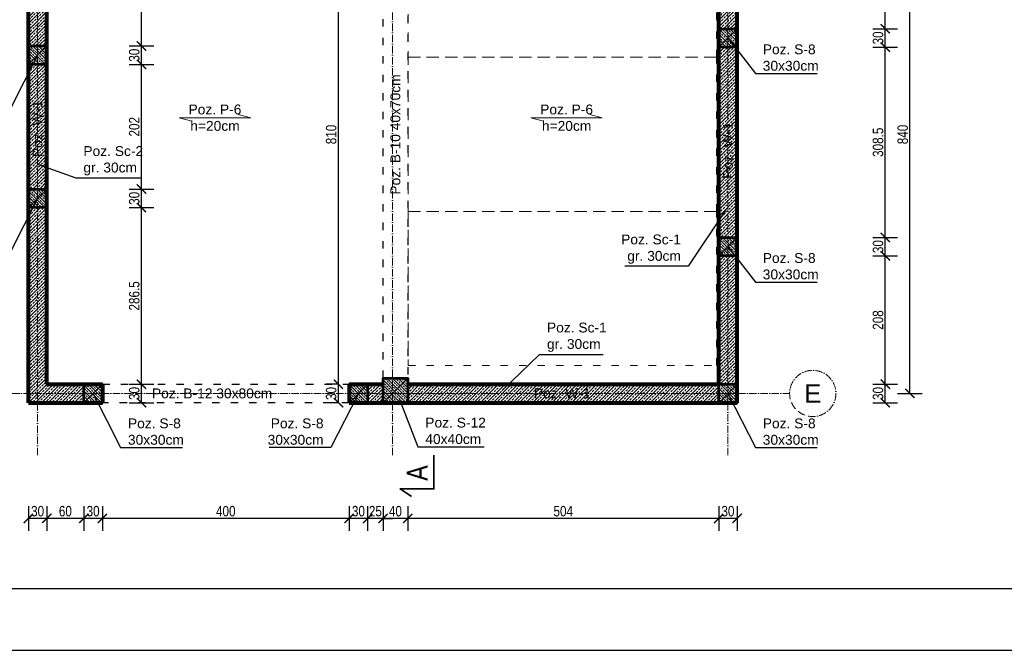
# Model space of a CAD drawing. Header units: inches. Extents: x 201967 to 338763, y -32705 to 30884.
# Tile 169 of 236: x 320942 to 322539, y 7989 to 9012. Entities that reach past the tile are written whole.
import ezdxf
from ezdxf.enums import TextEntityAlignment as Align

# ---------------------------------------------------------------- set-up
doc = ezdxf.new("R2010")
doc.units = ezdxf.units.IN
doc.header["$MEASUREMENT"] = 0
doc.linetypes.add('ACAD_ISO03W100', pattern=[30, 12, -18])
doc.linetypes.add('ACAD_ISO10W100', pattern=[18, 12, -3, 0, -3])
for name, color, linetype, lineweight in [('01 a KONSTRUKCJA żelbet', 94, 'Continuous', 80), ('01 a1 KONSTRUKCJA żelebet', 200, 'Continuous', 53), ('01 b KONSTRUKCJA belki', 92, 'ACAD_ISO03W100', 30), ('01h1 KONSTRUKCJA pozycje stropy', 253, 'Continuous', 13), ('01h2 KONSTRUKCJA pozycje belki', 254, 'Continuous', 13), ('01h3 KONSTRUKCJA pozycje słupy', 252, 'Continuous', 13), ('11 OSIE ściany', 2, 'ACAD_ISO10W100', 5), ('20 KRESKOWANIE ścian', 63, 'Continuous', 5), ('30 WIDOK 1 005', 5, 'Continuous', 5), ('90 WYMIAR', 155, 'Continuous', 9), ('91 PRZEKROJE', 7, 'Continuous', 35)]:
    doc.layers.add(name, color=color, linetype=linetype, lineweight=lineweight)
doc.styles.add('100 arial', font='arial.ttf', dxfattribs={"width": 0.8, "height": 17})
doc.styles.add('arialcce', font='arial.ttf')
doc.styles.add('OPIS', font='arial.ttf')
doc.styles.add('RomanS', font='romans.shx')
doc.dimstyles.new('100', dxfattribs={"dimscale": 10, "dimtxt": 17, "dimasz": 1.5, "dimexe": 2, "dimexo": 2, "dimgap": 0.3, "dimtad": 1, "dimdec": 1, "dimrnd": 0.5, "dimdsep": 46, "dimtxsty": '100 arial', "dimblk": 'ARCHTICK', "dimcen": 10, "dimclrd": 256, "dimclre": 256, "dimclrt": 256, "dimadec": 0, "dimazin": 0, "dimtfac": 1, "dimtdec": 1, "dimtix": 1, "dimtmove": 1, "dimatfit": 3, "dimfxl": 2, "dimfxlon": 1, "dimtolj": 1, "dimarcsym": 0})
doc.dimstyles.new('DIM100txt12', dxfattribs={"dimtxt": 12, "dimasz": 1.05, "dimexe": 0, "dimexo": 8, "dimgap": 4, "dimtad": 1, "dimdec": 7, "dimrnd": 0.5, "dimdsep": 46, "dimtxsty": 'RomanS', "dimblk1": 'DIM', "dimblk2": 'DIM', "dimsah": 1, "dimcen": 0.09, "dimse1": 1, "dimse2": 1, "dimclrt": 256, "dimadec": 1, "dimazin": 0, "dimtfac": 1, "dimtdec": 7, "dimtix": 1, "dimtofl": 0, "dimtmove": 2, "dimatfit": 3, "dimfxl": 1, "dimtolj": 1, "dimtzin": 0, "dimarcsym": 0})
pattern_1 = [(45, (0, -25), (-4.490128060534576, 4.490128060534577), []), (45, (4.490130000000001, -25), (-4.490128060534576, 4.490128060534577), [3.175, -1.5875])]
pattern_2 = [(45, (0, -5154.889396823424), (-5.303300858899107, 5.303300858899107), []), (45, (5.30330085, -5154.889396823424), (-5.303300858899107, 5.303300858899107), [3.75, -1.875])]

# ---------------------------------------------------------------- blocks, each defined once
blk = doc.blocks.new('1 osie 2 część BPPZ')
at = {"layer": '11 OSIE ściany'}
for p, q in [((0, -2740), (0, 100)), ((575, -2740), (575, 100)), ((1119, -2740), (1119, 100)), ((-95.33901275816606, -2640), (1219, -2640))]:
    blk.add_line(p, q, dxfattribs=at)
blk.add_circle((1256.5, -2640), 37.5, dxfattribs=at)
at = {"layer": '11 OSIE ściany', "style": 'arialcce'}
blk.add_text('E', height=30, dxfattribs=at).set_placement((1256.5, -2640), align=Align.MIDDLE_CENTER)
blk = doc.blocks.new('*U1171')
at = {"lineweight": 5, "ltscale": 0.25}
h = blk.add_hatch(dxfattribs=at)
h.set_pattern_fill('ANSI33', color=5, style=0)
h.set_pattern_definition(pattern_1)
h.paths.add_polyline_path([(0, 0), (-2.131628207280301e-15, -40), (40, -40), (40, 0)])
blk.add_lwpolyline([(0, 0), (-2.131628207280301e-15, -40), (40, -40), (40, 0)], close=True)
at = {"layer": 'Defpoints'}
blk.add_line((0, 0), (40, -40), dxfattribs=at)
blk = doc.blocks.new('*U1121')
at = {"lineweight": 5, "ltscale": 0.25}
h = blk.add_hatch(dxfattribs=at)
h.set_pattern_fill('ANSI33', color=5, style=0)
h.set_pattern_definition(pattern_1)
h.paths.add_polyline_path([(0, 0), (-7.105427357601e-16, -30), (30, -30), (30, 0)])
blk.add_lwpolyline([(0, 0), (-7.105427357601e-16, -30), (30, -30), (30, 0)], close=True)
at = {"layer": 'Defpoints'}
blk.add_line((0, 0), (30, -30), dxfattribs=at)
blk = doc.blocks.new('1 rzut piwnic rozbudowa część 2')
at = {"layer": '01 a KONSTRUKCJA żelbet'}
for p, q in [((-15, -2655), (-15, -737.4999999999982)), ((1134, -2655), (1134, -1514.532849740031)), ((1104, -2625), (1104, -1517.437798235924)), ((15, -2625), (15, -1815.003734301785)), ((15, -2625), (104.9999999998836, -2625)), ((104.9999999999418, -2625), (105, -2654.999999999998)), ((504.9999999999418, -2625), (560, -2625)), ((504.9999999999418, -2625), (504.9999999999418, -2654.999999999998)), ((600, -2625), (1104, -2625)), ((-15, -2655), (104.9999999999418, -2655)), ((504.9999999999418, -2655), (1134, -2655))]:
    blk.add_line(p, q, dxfattribs=at)
at = {"layer": '01 b KONSTRUKCJA belki'}
for points in [[(600, -2615), (560, -2615), (560, -1217.5), (600, -1217.5)], [(504.9999999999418, -2625), (504.9999999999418, -2654.999999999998), (105, -2654.999999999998), (105, -2625)]]:
    blk.add_lwpolyline(points, close=True, dxfattribs=at)
at = {"layer": '01 a1 KONSTRUKCJA żelebet', "xscale": -1, "rotation": 180}
for name, p in [('*U1121', (1104.000000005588, -2078.433097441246)), ('*U1121', (-15, -2106.39903238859)), ('*U1121', (-15.00000018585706, -2338.552187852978)), ('*U1121', (1104.000000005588, -2416.830752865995)), ('*U1171', (560, -2655)), ('*U1121', (74.99999999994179, -2654.999999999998)), ('*U1121', (504.9999999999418, -2654.999999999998)), ('*U1121', (1104, -2655))]:
    blk.add_blockref(name, p, dxfattribs=at)
blk = doc.blocks.new('_ARCHTICK')
at = {"color": 0, "linetype": 'ByBlock', "const_width": 0.15}
blk.add_lwpolyline([(-0.5, -0.5), (0.5, 0.5)], dxfattribs=at)
blk = doc.blocks.new('*D1157')
at = {"layer": '90 WYMIAR', "lineweight": -2, "transparency": 16777216}
for p, q in [((322365.5205435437, 9245.758676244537), (322405.5205435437, 9245.758676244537)), ((322385.5205435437, 8405.758676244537), (322385.5205435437, 9245.758676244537)), ((322365.5205435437, 8405.758676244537), (322405.5205435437, 8405.758676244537))]:
    blk.add_line(p, q, dxfattribs=at)
at = {"layer": 'Defpoints', "color": 0, "transparency": 16777216}
for p in [(322190.5205435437, 9245.758676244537), (322385.5205435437, 9245.758676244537), (322190.5205435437, 8405.758676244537)]:
    blk.add_point(p, dxfattribs=at)
at = {"layer": '90 WYMIAR', "lineweight": -2, "transparency": 16777216, "xscale": 15, "yscale": 15, "zscale": 15}
for p, rotation in [((322385.5205435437, 9245.758676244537), 90), ((322385.5205435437, 8405.758676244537), 270)]:
    blk.add_blockref('_ARCHTICK', p, dxfattribs=dict(at, rotation=rotation))
at = {"layer": '90 WYMIAR', "transparency": 16777216, "insert": (322373.8408027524, 8825.758676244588), "char_height": 17, "attachment_point": 5, "rotation": 90, "style": '100 arial'}
blk.add_mtext('\\A1;840', dxfattribs=at)
blk = doc.blocks.new('*U1185')
at = {"layer": '91 PRZEKROJE'}
blk.add_lwpolyline([(-8832.033507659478, 15694.43516919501), (-8887.033507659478, 15694.43516919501), (-8887.033507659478, 15749.43516919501), (-8899.335664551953, 15730.5942723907)], dxfattribs=at)
at = {"layer": '91 PRZEKROJE', "color": 2, "insert": (-8873.886768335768, 15738.39539254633), "char_height": 34, "attachment_point": 1, "style": '100 arial'}
blk.add_mtext_dynamic_manual_height_columns('A', width=64.0781552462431, gutter_width=85, heights=[0], dxfattribs=at)
blk = doc.blocks.new('1 przekroje jagielońska')
at = {"layer": '91 PRZEKROJE', "rotation": 90}
blk.add_blockref('*U1185', (15217.87724289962, 6092.169170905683), dxfattribs=at)
blk = doc.blocks.new('DIM')
for p, q in [((7.275957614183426e-12, -13.00000000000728), (7.275957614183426e-12, 12.99999999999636)), ((8.000000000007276, -7.275957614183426e-12), (-7.999999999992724, -7.275957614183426e-12))]:
    blk.add_line(p, q)
at = {"const_width": 1.714285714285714}
blk.add_lwpolyline([(5.714285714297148, 5.714285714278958), (-5.71428571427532, -5.71428571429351)], dxfattribs=at)
blk = doc.blocks.new('*D1199')
at = {"layer": '90 WYMIAR', "lineweight": -2, "transparency": 16777216}
for p, q in [((322325.5205435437, 8420.758676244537), (322365.5205435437, 8420.758676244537)), ((322345.5205435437, 8390.758676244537), (322345.5205435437, 8420.758676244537)), ((322325.5205435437, 8390.758676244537), (322365.5205435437, 8390.758676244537))]:
    blk.add_line(p, q, dxfattribs=at)
at = {"layer": 'Defpoints', "color": 0, "transparency": 16777216}
for p in [(322105.5205435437, 8420.758676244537), (322345.5205435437, 8420.758676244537), (322105.5205435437, 8390.758676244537)]:
    blk.add_point(p, dxfattribs=at)
at = {"layer": '90 WYMIAR', "lineweight": -2, "transparency": 16777216, "xscale": 15, "yscale": 15, "zscale": 15}
for p, rotation in [((322345.5205435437, 8420.758676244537), 90), ((322345.5205435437, 8390.758676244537), 270)]:
    blk.add_blockref('_ARCHTICK', p, dxfattribs=dict(at, rotation=rotation))
at = {"layer": '90 WYMIAR', "transparency": 16777216, "insert": (322333.8350046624, 8405.758676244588), "char_height": 17, "attachment_point": 5, "rotation": 90, "style": '100 arial'}
blk.add_mtext('\\A1;30', dxfattribs=at)
blk = doc.blocks.new('*D1200')
at = {"layer": '90 WYMIAR', "lineweight": -2, "transparency": 16777216}
for p, q in [((322325.5205435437, 8628.927923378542), (322365.5205435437, 8628.927923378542)), ((322345.5205435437, 8420.758676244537), (322345.5205435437, 8628.927923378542)), ((322325.5205435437, 8420.758676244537), (322365.5205435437, 8420.758676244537))]:
    blk.add_line(p, q, dxfattribs=at)
at = {"layer": 'Defpoints', "color": 0, "transparency": 16777216}
for p in [(322090.5205435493, 8628.927923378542), (322345.5205435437, 8628.927923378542), (322105.5205435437, 8420.758676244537)]:
    blk.add_point(p, dxfattribs=at)
at = {"layer": '90 WYMIAR', "lineweight": -2, "transparency": 16777216, "xscale": 15, "yscale": 15, "zscale": 15}
for p, rotation in [((322345.5205435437, 8628.927923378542), 90), ((322345.5205435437, 8420.758676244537), 270)]:
    blk.add_blockref('_ARCHTICK', p, dxfattribs=dict(at, rotation=rotation))
at = {"layer": '90 WYMIAR', "transparency": 16777216, "insert": (322333.8408027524, 8524.843299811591), "char_height": 17, "attachment_point": 5, "rotation": 90, "style": '100 arial'}
blk.add_mtext('\\A1;208', dxfattribs=at)
blk = doc.blocks.new('*D1201')
at = {"layer": '90 WYMIAR', "lineweight": -2, "transparency": 16777216}
for p, q in [((322325.5205435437, 8658.927923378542), (322365.5205435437, 8658.927923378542)), ((322345.5205435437, 8628.927923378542), (322345.5205435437, 8658.927923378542)), ((322325.5205435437, 8628.927923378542), (322365.5205435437, 8628.927923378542))]:
    blk.add_line(p, q, dxfattribs=at)
at = {"layer": 'Defpoints', "color": 0, "transparency": 16777216}
for p in [(322090.5205435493, 8658.927923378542), (322345.5205435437, 8658.927923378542), (322090.5205435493, 8628.927923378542)]:
    blk.add_point(p, dxfattribs=at)
at = {"layer": '90 WYMIAR', "lineweight": -2, "transparency": 16777216, "xscale": 15, "yscale": 15, "zscale": 15}
for p, rotation in [((322345.5205435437, 8658.927923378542), 90), ((322345.5205435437, 8628.927923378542), 270)]:
    blk.add_blockref('_ARCHTICK', p, dxfattribs=dict(at, rotation=rotation))
at = {"layer": '90 WYMIAR', "transparency": 16777216, "insert": (322333.8350046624, 8643.927923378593), "char_height": 17, "attachment_point": 5, "rotation": 90, "style": '100 arial'}
blk.add_mtext('\\A1;30', dxfattribs=at)
blk = doc.blocks.new('*D1202')
at = {"layer": '90 WYMIAR', "lineweight": -2, "transparency": 16777216}
for p, q in [((322325.5205435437, 8967.325578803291), (322365.5205435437, 8967.325578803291)), ((322345.5205435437, 8658.927923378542), (322345.5205435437, 8967.325578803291)), ((322325.5205435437, 8658.927923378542), (322365.5205435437, 8658.927923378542))]:
    blk.add_line(p, q, dxfattribs=at)
at = {"layer": 'Defpoints', "color": 0, "transparency": 16777216}
for p in [(322088.6749114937, 8967.325578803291), (322345.5205435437, 8967.325578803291), (322090.5205435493, 8658.927923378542)]:
    blk.add_point(p, dxfattribs=at)
at = {"layer": '90 WYMIAR', "lineweight": -2, "transparency": 16777216, "xscale": 15, "yscale": 15, "zscale": 15}
for p, rotation in [((322345.5205435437, 8967.325578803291), 90), ((322345.5205435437, 8658.927923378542), 270)]:
    blk.add_blockref('_ARCHTICK', p, dxfattribs=dict(at, rotation=rotation))
at = {"layer": '90 WYMIAR', "transparency": 16777216, "insert": (322333.8350046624, 8813.126751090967), "char_height": 17, "attachment_point": 5, "rotation": 90, "style": '100 arial'}
blk.add_mtext('\\A1;308.5', dxfattribs=at)
blk = doc.blocks.new('*D1203')
at = {"layer": '90 WYMIAR', "lineweight": -2, "transparency": 16777216}
for p, q in [((322325.5205435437, 8997.325578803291), (322365.5205435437, 8997.325578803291)), ((322345.5205435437, 8967.325578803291), (322345.5205435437, 8997.325578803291)), ((322325.5205435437, 8967.325578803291), (322365.5205435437, 8967.325578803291))]:
    blk.add_line(p, q, dxfattribs=at)
at = {"layer": 'Defpoints', "color": 0, "transparency": 16777216}
for p in [(322090.5205435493, 8997.325578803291), (322345.5205435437, 8997.325578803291), (322088.6749114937, 8967.325578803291)]:
    blk.add_point(p, dxfattribs=at)
at = {"layer": '90 WYMIAR', "lineweight": -2, "transparency": 16777216, "xscale": 15, "yscale": 15, "zscale": 15}
for p, rotation in [((322345.5205435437, 8997.325578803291), 90), ((322345.5205435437, 8967.325578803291), 270)]:
    blk.add_blockref('_ARCHTICK', p, dxfattribs=dict(at, rotation=rotation))
at = {"layer": '90 WYMIAR', "transparency": 16777216, "insert": (322333.8350046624, 8982.325578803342), "char_height": 17, "attachment_point": 5, "rotation": 90, "style": '100 arial'}
blk.add_mtext('\\A1;30', dxfattribs=at)
blk = doc.blocks.new('*D1204')
at = {"layer": '90 WYMIAR', "lineweight": -2, "transparency": 16777216}
for p, q in [((322325.5205435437, 9230.758676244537), (322365.5205435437, 9230.758676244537)), ((322345.5205435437, 8997.325578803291), (322345.5205435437, 9230.758676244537)), ((322325.5205435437, 8997.325578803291), (322365.5205435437, 8997.325578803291))]:
    blk.add_line(p, q, dxfattribs=at)
at = {"layer": 'Defpoints', "color": 0, "transparency": 16777216}
for p in [(322090.5205435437, 9230.758676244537), (322345.5205435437, 9230.758676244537), (322090.5205435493, 8997.325578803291)]:
    blk.add_point(p, dxfattribs=at)
at = {"layer": '90 WYMIAR', "lineweight": -2, "transparency": 16777216, "xscale": 15, "yscale": 15, "zscale": 15}
for p, rotation in [((322345.5205435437, 9230.758676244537), 90), ((322345.5205435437, 8997.325578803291), 270)]:
    blk.add_blockref('_ARCHTICK', p, dxfattribs=dict(at, rotation=rotation))
at = {"layer": '90 WYMIAR', "transparency": 16777216, "insert": (322333.8350046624, 9114.042127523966), "char_height": 17, "attachment_point": 5, "rotation": 90, "style": '100 arial'}
blk.add_mtext('\\A1;233.5', dxfattribs=at)
blk = doc.blocks.new('*D1222')
at = {"layer": '90 WYMIAR', "lineweight": -2, "transparency": 16777216}
for p, q in [((322075.5205435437, 8223.080474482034), (322075.5205435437, 8183.080474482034)), ((322105.5205435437, 8223.080474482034), (322105.5205435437, 8183.080474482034)), ((322105.5205435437, 8203.080474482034), (322075.5205435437, 8203.080474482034))]:
    blk.add_line(p, q, dxfattribs=at)
at = {"layer": 'Defpoints', "color": 0, "transparency": 16777216}
for p in [(322075.5205435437, 8390.758676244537), (322105.5205435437, 8390.758676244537), (322075.5205435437, 8203.080474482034)]:
    blk.add_point(p, dxfattribs=at)
at = {"layer": '90 WYMIAR', "lineweight": -2, "transparency": 16777216, "xscale": 15, "yscale": 15, "zscale": 15, "rotation": 180}
blk.add_blockref('_ARCHTICK', (322075.5205435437, 8203.080474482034), dxfattribs=at)
at = {"layer": '90 WYMIAR', "lineweight": -2, "transparency": 16777216, "xscale": 15, "yscale": 15, "zscale": 15}
blk.add_blockref('_ARCHTICK', (322105.5205435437, 8203.080474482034), dxfattribs=at)
at = {"layer": '90 WYMIAR', "transparency": 16777216, "insert": (322090.5205435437, 8214.766013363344), "char_height": 17, "attachment_point": 5, "style": '100 arial'}
blk.add_mtext('\\A1;30', dxfattribs=at)
blk = doc.blocks.new('*D1223')
at = {"layer": '90 WYMIAR', "lineweight": -2, "transparency": 16777216}
for p, q in [((321571.5205435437, 8223.080474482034), (321571.5205435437, 8183.080474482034)), ((322075.5205435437, 8223.080474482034), (322075.5205435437, 8183.080474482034)), ((322075.5205435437, 8203.080474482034), (321571.5205435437, 8203.080474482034))]:
    blk.add_line(p, q, dxfattribs=at)
at = {"layer": 'Defpoints', "color": 0, "transparency": 16777216}
for p in [(321571.5205435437, 8390.758676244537), (322075.5205435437, 8390.758676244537), (321571.5205435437, 8203.080474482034)]:
    blk.add_point(p, dxfattribs=at)
at = {"layer": '90 WYMIAR', "lineweight": -2, "transparency": 16777216, "xscale": 15, "yscale": 15, "zscale": 15, "rotation": 180}
blk.add_blockref('_ARCHTICK', (321571.5205435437, 8203.080474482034), dxfattribs=at)
at = {"layer": '90 WYMIAR', "lineweight": -2, "transparency": 16777216, "xscale": 15, "yscale": 15, "zscale": 15}
blk.add_blockref('_ARCHTICK', (322075.5205435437, 8203.080474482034), dxfattribs=at)
at = {"layer": '90 WYMIAR', "transparency": 16777216, "insert": (321823.5205435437, 8214.760215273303), "char_height": 17, "attachment_point": 5, "style": '100 arial'}
blk.add_mtext('\\A1;504', dxfattribs=at)
blk = doc.blocks.new('*D1224')
at = {"layer": '90 WYMIAR', "lineweight": -2, "transparency": 16777216}
for p, q in [((321531.5205435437, 8223.080474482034), (321531.5205435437, 8183.080474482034)), ((321571.5205435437, 8223.080474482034), (321571.5205435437, 8183.080474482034)), ((321571.5205435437, 8203.080474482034), (321531.5205435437, 8203.080474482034))]:
    blk.add_line(p, q, dxfattribs=at)
at = {"layer": 'Defpoints', "color": 0, "transparency": 16777216}
for p in [(321531.5205435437, 8390.758676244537), (321571.5205435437, 8390.758676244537), (321531.5205435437, 8203.080474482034)]:
    blk.add_point(p, dxfattribs=at)
at = {"layer": '90 WYMIAR', "lineweight": -2, "transparency": 16777216, "xscale": 15, "yscale": 15, "zscale": 15, "rotation": 180}
blk.add_blockref('_ARCHTICK', (321531.5205435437, 8203.080474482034), dxfattribs=at)
at = {"layer": '90 WYMIAR', "lineweight": -2, "transparency": 16777216, "xscale": 15, "yscale": 15, "zscale": 15}
blk.add_blockref('_ARCHTICK', (321571.5205435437, 8203.080474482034), dxfattribs=at)
at = {"layer": '90 WYMIAR', "transparency": 16777216, "insert": (321551.5205435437, 8214.760215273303), "char_height": 17, "attachment_point": 5, "style": '100 arial'}
blk.add_mtext('\\A1;40', dxfattribs=at)
blk = doc.blocks.new('*D1225')
at = {"layer": '90 WYMIAR', "lineweight": -2, "transparency": 16777216}
for p, q in [((321506.5205435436, 8223.080474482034), (321506.5205435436, 8183.080474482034)), ((321531.5205435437, 8223.080474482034), (321531.5205435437, 8183.080474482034)), ((321506.5205435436, 8203.080474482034), (321491.5205435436, 8203.080474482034)), ((321531.5205435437, 8203.080474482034), (321506.5205435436, 8203.080474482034)), ((321531.5205435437, 8203.080474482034), (321546.5205435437, 8203.080474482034))]:
    blk.add_line(p, q, dxfattribs=at)
at = {"layer": 'Defpoints', "color": 0, "transparency": 16777216}
for p in [(321506.5205435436, 8390.758676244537), (321531.5205435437, 8390.758676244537), (321506.5205435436, 8203.080474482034)]:
    blk.add_point(p, dxfattribs=at)
at = {"layer": '90 WYMIAR', "lineweight": -2, "transparency": 16777216, "xscale": 15, "yscale": 15, "zscale": 15}
blk.add_blockref('_ARCHTICK', (321506.5205435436, 8203.080474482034), dxfattribs=at)
at = {"layer": '90 WYMIAR', "lineweight": -2, "transparency": 16777216, "xscale": 15, "yscale": 15, "zscale": 15, "rotation": 180}
blk.add_blockref('_ARCHTICK', (321531.5205435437, 8203.080474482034), dxfattribs=at)
at = {"layer": '90 WYMIAR', "transparency": 16777216, "insert": (321519.0205435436, 8214.760215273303), "char_height": 17, "attachment_point": 5, "style": '100 arial'}
blk.add_mtext('\\A1;25', dxfattribs=at)
blk = doc.blocks.new('*D1226')
at = {"layer": '90 WYMIAR', "lineweight": -2, "transparency": 16777216}
for p, q in [((321476.5205435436, 8223.080474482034), (321476.5205435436, 8183.080474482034)), ((321506.5205435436, 8223.080474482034), (321506.5205435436, 8183.080474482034)), ((321506.5205435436, 8203.080474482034), (321476.5205435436, 8203.080474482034))]:
    blk.add_line(p, q, dxfattribs=at)
at = {"layer": 'Defpoints', "color": 0, "transparency": 16777216}
for p in [(321476.5205435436, 8390.758676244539), (321506.5205435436, 8390.758676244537), (321476.5205435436, 8203.080474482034)]:
    blk.add_point(p, dxfattribs=at)
at = {"layer": '90 WYMIAR', "lineweight": -2, "transparency": 16777216, "xscale": 15, "yscale": 15, "zscale": 15, "rotation": 180}
blk.add_blockref('_ARCHTICK', (321476.5205435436, 8203.080474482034), dxfattribs=at)
at = {"layer": '90 WYMIAR', "lineweight": -2, "transparency": 16777216, "xscale": 15, "yscale": 15, "zscale": 15}
blk.add_blockref('_ARCHTICK', (321506.5205435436, 8203.080474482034), dxfattribs=at)
at = {"layer": '90 WYMIAR', "transparency": 16777216, "insert": (321491.5205435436, 8214.766013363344), "char_height": 17, "attachment_point": 5, "style": '100 arial'}
blk.add_mtext('\\A1;30', dxfattribs=at)
blk = doc.blocks.new('*D1227')
at = {"layer": '90 WYMIAR', "lineweight": -2, "transparency": 16777216}
for p, q in [((321076.5205435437, 8223.080474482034), (321076.5205435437, 8183.080474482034)), ((321476.5205435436, 8223.080474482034), (321476.5205435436, 8183.080474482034)), ((321476.5205435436, 8203.080474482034), (321076.5205435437, 8203.080474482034))]:
    blk.add_line(p, q, dxfattribs=at)
at = {"layer": 'Defpoints', "color": 0, "transparency": 16777216}
for p in [(321076.5205435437, 8390.758676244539), (321476.5205435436, 8390.758676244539), (321076.5205435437, 8203.080474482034)]:
    blk.add_point(p, dxfattribs=at)
at = {"layer": '90 WYMIAR', "lineweight": -2, "transparency": 16777216, "xscale": 15, "yscale": 15, "zscale": 15, "rotation": 180}
blk.add_blockref('_ARCHTICK', (321076.5205435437, 8203.080474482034), dxfattribs=at)
at = {"layer": '90 WYMIAR', "lineweight": -2, "transparency": 16777216, "xscale": 15, "yscale": 15, "zscale": 15}
blk.add_blockref('_ARCHTICK', (321476.5205435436, 8203.080474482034), dxfattribs=at)
at = {"layer": '90 WYMIAR', "transparency": 16777216, "insert": (321276.5205435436, 8214.760215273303), "char_height": 17, "attachment_point": 5, "style": '100 arial'}
blk.add_mtext('\\A1;400', dxfattribs=at)
blk = doc.blocks.new('*D1228')
at = {"layer": '90 WYMIAR', "lineweight": -2, "transparency": 16777216}
for p, q in [((321046.5205435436, 8223.080474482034), (321046.5205435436, 8183.080474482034)), ((321076.5205435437, 8223.080474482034), (321076.5205435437, 8183.080474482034)), ((321076.5205435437, 8203.080474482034), (321046.5205435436, 8203.080474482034))]:
    blk.add_line(p, q, dxfattribs=at)
at = {"layer": 'Defpoints', "color": 0, "transparency": 16777216}
for p in [(321046.5205435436, 8390.758676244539), (321076.5205435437, 8390.758676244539), (321046.5205435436, 8203.080474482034)]:
    blk.add_point(p, dxfattribs=at)
at = {"layer": '90 WYMIAR', "lineweight": -2, "transparency": 16777216, "xscale": 15, "yscale": 15, "zscale": 15, "rotation": 180}
blk.add_blockref('_ARCHTICK', (321046.5205435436, 8203.080474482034), dxfattribs=at)
at = {"layer": '90 WYMIAR', "lineweight": -2, "transparency": 16777216, "xscale": 15, "yscale": 15, "zscale": 15}
blk.add_blockref('_ARCHTICK', (321076.5205435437, 8203.080474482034), dxfattribs=at)
at = {"layer": '90 WYMIAR', "transparency": 16777216, "insert": (321061.5205435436, 8214.766013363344), "char_height": 17, "attachment_point": 5, "style": '100 arial'}
blk.add_mtext('\\A1;30', dxfattribs=at)
blk = doc.blocks.new('*D1229')
at = {"layer": '90 WYMIAR', "lineweight": -2, "transparency": 16777216}
for p, q in [((320986.5205435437, 8223.080474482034), (320986.5205435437, 8183.080474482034)), ((321046.5205435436, 8223.080474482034), (321046.5205435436, 8183.080474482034)), ((321046.5205435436, 8203.080474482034), (320986.5205435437, 8203.080474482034))]:
    blk.add_line(p, q, dxfattribs=at)
at = {"layer": 'Defpoints', "color": 0, "transparency": 16777216}
for p in [(320986.5205435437, 8420.758676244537), (321046.5205435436, 8390.758676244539), (320986.5205435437, 8203.080474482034)]:
    blk.add_point(p, dxfattribs=at)
at = {"layer": '90 WYMIAR', "lineweight": -2, "transparency": 16777216, "xscale": 15, "yscale": 15, "zscale": 15, "rotation": 180}
blk.add_blockref('_ARCHTICK', (320986.5205435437, 8203.080474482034), dxfattribs=at)
at = {"layer": '90 WYMIAR', "lineweight": -2, "transparency": 16777216, "xscale": 15, "yscale": 15, "zscale": 15}
blk.add_blockref('_ARCHTICK', (321046.5205435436, 8203.080474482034), dxfattribs=at)
at = {"layer": '90 WYMIAR', "transparency": 16777216, "insert": (321016.5205435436, 8214.760215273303), "char_height": 17, "attachment_point": 5, "style": '100 arial'}
blk.add_mtext('\\A1;60', dxfattribs=at)
blk = doc.blocks.new('*D1230')
at = {"layer": '90 WYMIAR', "lineweight": -2, "transparency": 16777216}
for p, q in [((320956.5205435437, 8223.080474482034), (320956.5205435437, 8183.080474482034)), ((320986.5205435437, 8223.080474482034), (320986.5205435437, 8183.080474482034)), ((320986.5205435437, 8203.080474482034), (320956.5205435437, 8203.080474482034))]:
    blk.add_line(p, q, dxfattribs=at)
at = {"layer": 'Defpoints', "color": 0, "transparency": 16777216}
for p in [(320986.5205435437, 8420.758676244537), (320956.5205435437, 8390.758676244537), (320956.5205435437, 8203.080474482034)]:
    blk.add_point(p, dxfattribs=at)
at = {"layer": '90 WYMIAR', "lineweight": -2, "transparency": 16777216, "xscale": 15, "yscale": 15, "zscale": 15, "rotation": 180}
blk.add_blockref('_ARCHTICK', (320956.5205435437, 8203.080474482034), dxfattribs=at)
at = {"layer": '90 WYMIAR', "lineweight": -2, "transparency": 16777216, "xscale": 15, "yscale": 15, "zscale": 15}
blk.add_blockref('_ARCHTICK', (320986.5205435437, 8203.080474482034), dxfattribs=at)
at = {"layer": '90 WYMIAR', "transparency": 16777216, "insert": (320971.5205435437, 8214.766013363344), "char_height": 17, "attachment_point": 5, "style": '100 arial'}
blk.add_mtext('\\A1;30', dxfattribs=at)
blk = doc.blocks.new('*D1485')
at = {"layer": '90 WYMIAR', "lineweight": -2, "transparency": 16777216}
for p, q in [((321459.1071722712, 8420.758676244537), (321439.1071722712, 8420.758676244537)), ((321459.1071722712, 8390.758676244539), (321459.1071722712, 8420.758676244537)), ((321459.1071722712, 8390.758676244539), (321439.1071722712, 8390.758676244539))]:
    blk.add_line(p, q, dxfattribs=at)
at = {"layer": 'Defpoints', "color": 0, "transparency": 16777216}
for p in [(321459.1071722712, 8420.758676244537), (321476.5205435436, 8420.758676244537), (321476.5205435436, 8390.758676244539)]:
    blk.add_point(p, dxfattribs=at)
at = {"layer": '90 WYMIAR', "lineweight": -2, "transparency": 16777216, "xscale": 15, "yscale": 15, "zscale": 15}
for p, rotation in [((321459.1071722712, 8420.758676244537), 90), ((321459.1071722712, 8390.758676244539), 270)]:
    blk.add_blockref('_ARCHTICK', p, dxfattribs=dict(at, rotation=rotation))
at = {"layer": '90 WYMIAR', "transparency": 16777216, "insert": (321447.42163339, 8405.758676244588), "char_height": 17, "attachment_point": 5, "rotation": 90, "style": '100 arial'}
blk.add_mtext('\\A1;30', dxfattribs=at)
blk = doc.blocks.new('*D1486')
at = {"layer": '90 WYMIAR', "lineweight": -2, "transparency": 16777216}
for p, q in [((321479.1071722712, 9230.754941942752), (321439.1071722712, 9230.754941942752)), ((321459.1071722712, 8420.758676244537), (321459.1071722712, 9230.754941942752)), ((321459.1071722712, 8420.758676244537), (321439.1071722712, 8420.758676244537))]:
    blk.add_line(p, q, dxfattribs=at)
at = {"layer": 'Defpoints', "color": 0, "transparency": 16777216}
for p in [(321459.1071722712, 9230.754941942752), (321531.5205435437, 9230.754941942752), (321476.5205435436, 8420.758676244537)]:
    blk.add_point(p, dxfattribs=at)
at = {"layer": '90 WYMIAR', "lineweight": -2, "transparency": 16777216, "xscale": 15, "yscale": 15, "zscale": 15}
for p, rotation in [((321459.1071722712, 9230.754941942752), 90), ((321459.1071722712, 8420.758676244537), 270)]:
    blk.add_blockref('_ARCHTICK', p, dxfattribs=dict(at, rotation=rotation))
at = {"layer": '90 WYMIAR', "transparency": 16777216, "insert": (321447.42743148, 8825.756809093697), "char_height": 17, "attachment_point": 5, "rotation": 90, "style": '100 arial'}
blk.add_mtext('\\A1;810', dxfattribs=at)
blk = doc.blocks.new('*D1494')
at = {"layer": '90 WYMIAR', "lineweight": -2, "transparency": 16777216}
for p, q in [((321119.9158954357, 8420.758676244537), (321159.9158954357, 8420.758676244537)), ((321139.9158954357, 8390.758676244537), (321139.9158954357, 8420.758676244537)), ((321119.9158954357, 8390.758676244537), (321159.9158954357, 8390.758676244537))]:
    blk.add_line(p, q, dxfattribs=at)
at = {"layer": 'Defpoints', "color": 0, "transparency": 16777216}
for p in [(320986.5205435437, 8420.758676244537), (321139.9158954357, 8420.758676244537), (320956.5205435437, 8390.758676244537)]:
    blk.add_point(p, dxfattribs=at)
at = {"layer": '90 WYMIAR', "lineweight": -2, "transparency": 16777216, "xscale": 15, "yscale": 15, "zscale": 15}
for p, rotation in [((321139.9158954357, 8420.758676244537), 90), ((321139.9158954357, 8390.758676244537), 270)]:
    blk.add_blockref('_ARCHTICK', p, dxfattribs=dict(at, rotation=rotation))
at = {"layer": '90 WYMIAR', "transparency": 16777216, "insert": (321128.2303565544, 8405.758676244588), "char_height": 17, "attachment_point": 5, "rotation": 90, "style": '100 arial'}
blk.add_mtext('\\A1;30', dxfattribs=at)
blk = doc.blocks.new('*D1495')
at = {"layer": '90 WYMIAR', "lineweight": -2, "transparency": 16777216}
for p, q in [((321119.9158954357, 8707.20648839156), (321159.9158954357, 8707.20648839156)), ((321139.9158954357, 8420.758676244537), (321139.9158954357, 8707.20648839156)), ((321119.9158954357, 8420.758676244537), (321159.9158954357, 8420.758676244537))]:
    blk.add_line(p, q, dxfattribs=at)
at = {"layer": 'Defpoints', "color": 0, "transparency": 16777216}
for p in [(320971.5205433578, 8707.20648839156), (321139.9158954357, 8707.20648839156), (320986.5205435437, 8420.758676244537)]:
    blk.add_point(p, dxfattribs=at)
at = {"layer": '90 WYMIAR', "lineweight": -2, "transparency": 16777216, "xscale": 15, "yscale": 15, "zscale": 15}
for p, rotation in [((321139.9158954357, 8707.20648839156), 90), ((321139.9158954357, 8420.758676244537), 270)]:
    blk.add_blockref('_ARCHTICK', p, dxfattribs=dict(at, rotation=rotation))
at = {"layer": '90 WYMIAR', "transparency": 16777216, "insert": (321128.2361546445, 8563.9825823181), "char_height": 17, "attachment_point": 5, "rotation": 90, "style": '100 arial'}
blk.add_mtext('\\A1;286.5', dxfattribs=at)
blk = doc.blocks.new('*D1496')
at = {"layer": '90 WYMIAR', "lineweight": -2, "transparency": 16777216}
for p, q in [((321119.9158954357, 8737.20648839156), (321159.9158954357, 8737.20648839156)), ((321139.9158954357, 8707.20648839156), (321139.9158954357, 8737.20648839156)), ((321119.9158954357, 8707.20648839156), (321159.9158954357, 8707.20648839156))]:
    blk.add_line(p, q, dxfattribs=at)
at = {"layer": 'Defpoints', "color": 0, "transparency": 16777216}
for p in [(320971.5205435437, 8737.20648839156), (321139.9158954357, 8737.20648839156), (320971.5205433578, 8707.20648839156)]:
    blk.add_point(p, dxfattribs=at)
at = {"layer": '90 WYMIAR', "lineweight": -2, "transparency": 16777216, "xscale": 15, "yscale": 15, "zscale": 15}
for p, rotation in [((321139.9158954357, 8737.20648839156), 90), ((321139.9158954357, 8707.20648839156), 270)]:
    blk.add_blockref('_ARCHTICK', p, dxfattribs=dict(at, rotation=rotation))
at = {"layer": '90 WYMIAR', "transparency": 16777216, "insert": (321128.2303565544, 8722.20648839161), "char_height": 17, "attachment_point": 5, "rotation": 90, "style": '100 arial'}
blk.add_mtext('\\A1;30', dxfattribs=at)
blk = doc.blocks.new('*D1497')
at = {"layer": '90 WYMIAR', "lineweight": -2, "transparency": 16777216}
for p, q in [((321119.9158954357, 8939.359643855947), (321159.9158954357, 8939.359643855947)), ((321139.9158954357, 8737.20648839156), (321139.9158954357, 8939.359643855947)), ((321119.9158954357, 8737.20648839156), (321159.9158954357, 8737.20648839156))]:
    blk.add_line(p, q, dxfattribs=at)
at = {"layer": 'Defpoints', "color": 0, "transparency": 16777216}
for p in [(320971.5205435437, 8939.359643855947), (321139.9158954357, 8939.359643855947), (320971.5205435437, 8737.20648839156)]:
    blk.add_point(p, dxfattribs=at)
at = {"layer": '90 WYMIAR', "lineweight": -2, "transparency": 16777216, "xscale": 15, "yscale": 15, "zscale": 15}
for p, rotation in [((321139.9158954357, 8939.359643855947), 90), ((321139.9158954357, 8737.20648839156), 270)]:
    blk.add_blockref('_ARCHTICK', p, dxfattribs=dict(at, rotation=rotation))
at = {"layer": '90 WYMIAR', "transparency": 16777216, "insert": (321128.2361546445, 8838.283066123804), "char_height": 17, "attachment_point": 5, "rotation": 90, "style": '100 arial'}
blk.add_mtext('\\A1;202', dxfattribs=at)
blk = doc.blocks.new('*D1498')
at = {"layer": '90 WYMIAR', "lineweight": -2, "transparency": 16777216}
for p, q in [((321119.9158954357, 8969.359643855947), (321159.9158954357, 8969.359643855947)), ((321139.9158954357, 8939.359643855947), (321139.9158954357, 8969.359643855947)), ((321119.9158954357, 8939.359643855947), (321159.9158954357, 8939.359643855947))]:
    blk.add_line(p, q, dxfattribs=at)
at = {"layer": 'Defpoints', "color": 0, "transparency": 16777216}
for p in [(320971.5205435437, 8969.359643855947), (321139.9158954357, 8969.359643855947), (320971.5205435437, 8939.359643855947)]:
    blk.add_point(p, dxfattribs=at)
at = {"layer": '90 WYMIAR', "lineweight": -2, "transparency": 16777216, "xscale": 15, "yscale": 15, "zscale": 15}
for p, rotation in [((321139.9158954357, 8969.359643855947), 90), ((321139.9158954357, 8939.359643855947), 270)]:
    blk.add_blockref('_ARCHTICK', p, dxfattribs=dict(at, rotation=rotation))
at = {"layer": '90 WYMIAR', "transparency": 16777216, "insert": (321128.2303565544, 8954.359643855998), "char_height": 17, "attachment_point": 5, "rotation": 90, "style": '100 arial'}
blk.add_mtext('\\A1;30', dxfattribs=at)
blk = doc.blocks.new('*D1499')
at = {"layer": '90 WYMIAR', "lineweight": -2, "transparency": 16777216}
for p, q in [((321119.9158954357, 9230.754941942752), (321159.9158954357, 9230.754941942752)), ((321139.9158954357, 8969.359643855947), (321139.9158954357, 9230.754941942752)), ((321119.9158954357, 8969.359643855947), (321159.9158954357, 8969.359643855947))]:
    blk.add_line(p, q, dxfattribs=at)
at = {"layer": 'Defpoints', "color": 0, "transparency": 16777216}
for p in [(320956.5205435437, 9230.754941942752), (321139.9158954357, 9230.754941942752), (320971.5205435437, 8969.359643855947)]:
    blk.add_point(p, dxfattribs=at)
at = {"layer": '90 WYMIAR', "lineweight": -2, "transparency": 16777216, "xscale": 15, "yscale": 15, "zscale": 15}
for p, rotation in [((321139.9158954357, 9230.754941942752), 90), ((321139.9158954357, 8969.359643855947), 270)]:
    blk.add_blockref('_ARCHTICK', p, dxfattribs=dict(at, rotation=rotation))
at = {"layer": '90 WYMIAR', "transparency": 16777216, "insert": (321128.2361546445, 9100.0572928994), "char_height": 17, "attachment_point": 5, "rotation": 90, "style": '100 arial'}
blk.add_mtext('\\A1;261.5', dxfattribs=at)

msp = doc.modelspace()

# ---------------------------------------------------------------- hatches: boundary and pattern name
at = {"layer": '20 KRESKOWANIE ścian'}
h = msp.add_hatch(dxfattribs=at)
h.set_pattern_fill('ANSI33', color=256, scale=30)
h.set_pattern_definition(pattern_2)
h.paths.add_polyline_path([(320986.5205435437, 9230.754941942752), (320956.5205435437, 9230.754941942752), (320956.5205435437, 8969.359643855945), (320986.5205435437, 8969.359643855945)])
h.paths.add_polyline_path([(320986.5205435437, 8939.359643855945), (320956.5205435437, 8939.359643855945), (320956.5205435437, 8737.206488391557), (320986.5205435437, 8737.206488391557)])
h = msp.add_hatch(dxfattribs=at)
h.set_pattern_fill('ANSI33', color=256, scale=30)
h.set_pattern_definition(pattern_2)
h.paths.add_polyline_path([(322105.5205435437, 9230.754941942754), (322075.5205435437, 9230.754941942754), (322075.5205435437, 8997.325578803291), (322105.5205435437, 8997.325578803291)])
h.paths.add_polyline_path([(322105.5205435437, 8967.325578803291), (322075.5205435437, 8967.325578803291), (322075.5205435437, 8658.927923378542), (322105.5205435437, 8658.927923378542)])
h = msp.add_hatch(dxfattribs=at)
h.set_pattern_fill('ANSI33', color=256, scale=30)
h.set_pattern_definition(pattern_2)
h.paths.add_polyline_path([(320986.5205435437, 8707.206488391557), (320956.5205435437, 8707.206488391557), (320956.5205435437, 8390.758676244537), (321046.5205435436, 8390.758676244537), (321046.5205435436, 8420.758676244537), (320986.5205435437, 8420.758676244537)])
h = msp.add_hatch(dxfattribs=at)
h.set_pattern_fill('ANSI33', color=256, scale=30)
h.set_pattern_definition([(45, (504.0000000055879, -4946.720149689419), (-5.303300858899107, 5.303300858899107), []), (45, (509.303300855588, -4946.720149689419), (-5.303300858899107, 5.303300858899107), [3.75, -1.875])])
h.paths.add_polyline_path([(322105.5205435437, 8628.92792337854), (322075.5205435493, 8628.927923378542), (322075.5205435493, 8420.758676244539), (322105.5205435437, 8420.758676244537)])
h = msp.add_hatch(dxfattribs=at)
h.set_pattern_fill('ANSI33', color=256, scale=30)
h.set_pattern_definition([(45, (0, 0), (-5.303300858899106, 5.303300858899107), []), (45, (5.30330085, 0), (-5.303300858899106, 5.303300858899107), [3.75, -1.875])])
h.paths.add_polyline_path([(321531.5205435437, 8420.758676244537), (321506.5205435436, 8420.758676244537), (321506.5205435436, 8390.758676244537), (321531.5205435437, 8390.758676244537)])
h = msp.add_hatch(dxfattribs=at)
h.set_pattern_fill('ANSI33', color=256, scale=30)
h.set_pattern_definition(pattern_2)
h.paths.add_polyline_path([(322075.5205435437, 8420.758676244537), (321571.5205435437, 8420.758676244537), (321571.5205435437, 8390.758676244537), (322075.5205435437, 8390.758676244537)])

# ---------------------------------------------------------------- linework, layer by layer
at = {"layer": '01h1 KONSTRUKCJA pozycje stropy'}
for points in [[(321221.3118983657, 8847.490043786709), (321201.1522616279, 8852.919699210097), (321316.8888254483, 8852.919699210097), (321296.7291887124, 8858.349354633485)], [(321791.3118983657, 8847.490043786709), (321771.1522616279, 8852.919699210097), (321886.8888254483, 8852.919699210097), (321866.7291887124, 8858.349354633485)]]:
    msp.add_lwpolyline(points, dxfattribs=at)
at = {"layer": '30 WIDOK 1 005', "linetype": 'ACAD_ISO03W100'}
for points in [[(322071.9159109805, 8950.929747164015), (322071.9159109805, 9200.929747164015), (321571.9159109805, 9200.929747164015), (321571.9159109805, 8950.929747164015)], [(322071.9159109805, 8700.929747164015), (322071.9159109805, 8950.929747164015), (321571.9159109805, 8950.929747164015), (321571.9159109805, 8700.929747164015)], [(322071.9159109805, 8450.929747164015), (322071.9159109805, 8700.929747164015), (321571.9159109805, 8700.929747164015), (321571.9159109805, 8450.929747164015)]]:
    msp.add_lwpolyline(points, close=True, dxfattribs=at)
at = {"layer": 'Defpoints'}
for points in [[(316578.4264551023, 7989.201410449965), (324078.4264551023, 7989.201410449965), (324078.4264551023, 12189.20141044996), (316578.4264551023, 12189.20141044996)], [(316678.4264551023, 8089.201410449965), (323978.4264551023, 8089.201410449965), (323978.4264551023, 12089.20141044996), (316678.4264551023, 12089.20141044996)]]:
    msp.add_lwpolyline(points, close=True, dxfattribs=at)

# ---------------------------------------------------------------- block references
at = {"layer": '01 a1 KONSTRUKCJA żelebet'}
msp.add_blockref('1 rzut piwnic rozbudowa część 2', (320971.5205435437, 11045.75867624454), dxfattribs=at)
at = {"layer": '11 OSIE ściany'}
msp.add_blockref('1 osie 2 część BPPZ', (320971.5205435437, 11045.75867624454), dxfattribs=at)
at = {"layer": '91 PRZEKROJE'}
msp.add_blockref('1 przekroje jagielońska', (322090.5205435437, 11045.75867624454), dxfattribs=at)

# ---------------------------------------------------------------- texts
at = {"layer": '01h1 KONSTRUKCJA pozycje stropy', "char_height": 16, "attachment_point": 5, "style": 'arialcce'}
for insert in [(321259.0205435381, 8852.919699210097), (321829.0205435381, 8852.919699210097)]:
    msp.add_mtext('Poz. P-6\\Ph=20cm', dxfattribs=dict(at, insert=insert))
at = {"layer": '01h2 KONSTRUKCJA pozycje belki', "char_height": 16, "attachment_point": 5, "rotation": 89.99999999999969, "style": 'OPIS'}
for s, insert in [('Poz. B-10 40x70cm', (321551.5205435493, 8825.756809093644)), ('Poz. W-1', (320971.5205435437, 8835.18073439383)), ('Poz. W-1', (322090.5205435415, 8799.971930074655))]:
    msp.add_mtext(s, dxfattribs=dict(at, insert=insert))
at = {"layer": '01h2 KONSTRUKCJA pozycje belki', "char_height": 16, "attachment_point": 5, "style": 'OPIS'}
for s, insert in [('Poz. B-12 30x80cm', (321254.3543377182, 8405.758676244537)), ('Poz. W-1', (321821.9159109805, 8405.758676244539))]:
    msp.add_mtext(s, dxfattribs=dict(at, insert=insert))
at = {"layer": '01h3 KONSTRUKCJA pozycje słupy', "char_height": 16, "style": 'OPIS'}
for s, insert, attachment_point in [('Poz. S-8\\P30x30cm', (322146.9525411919, 8950.396799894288), 4), ('Poz. Sc-2\\Pgr. 30cm', (321045.7158498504, 8783.11280202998), 4), ('Poz. Sc-1\\Pgr. 30cm', (322014.2780354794, 8639.78977491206), 6), ('Poz. S-8\\P30x30cm', (322146.9525411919, 8611.999144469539), 4), ('Poz. Sc-1\\Pgr. 30cm', (321797.1889340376, 8496.929320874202), 4), ('Poz. S-8\\P30x30cm', (321117.9525411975, 8343.829897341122), 4), ('Poz. S-8\\P30x30cm', (321435.0885458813, 8343.829897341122), 6), ('Poz. S-12\\P40x40cm', (321599.9749825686, 8345.016514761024), 4), ('Poz. S-8\\P30x30cm', (322146.9525411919, 8343.829897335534), 4)]:
    msp.add_mtext(s, dxfattribs=dict(at, insert=insert, attachment_point=attachment_point))

# ---------------------------------------------------------------- dimensions: what is measured, and where the dimension line sits
at = {"layer": '90 WYMIAR'}
for base, p1, p2, picture, middle in [((322385.5205435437, 9245.758676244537), (322190.5205435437, 8405.758676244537), (322190.5205435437, 9245.758676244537), '*D1157', (322373.8408027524, 8825.758676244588)), ((321139.9158954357, 9230.754941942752), (320971.5205435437, 8969.359643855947), (320956.5205435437, 9230.754941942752), '*D1499', (321128.2361546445, 9100.0572928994)), ((321459.1071722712, 9230.754941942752), (321476.5205435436, 8420.758676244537), (321531.5205435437, 9230.754941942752), '*D1486', (321447.42743148, 8825.756809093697)), ((322345.5205435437, 9230.758676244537), (322090.5205435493, 8997.325578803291), (322090.5205435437, 9230.758676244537), '*D1204', (322333.8350046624, 9114.042127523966)), ((322345.5205435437, 8997.325578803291), (322088.6749114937, 8967.325578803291), (322090.5205435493, 8997.325578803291), '*D1203', (322333.8350046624, 8982.325578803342)), ((321139.9158954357, 8969.359643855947), (320971.5205435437, 8939.359643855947), (320971.5205435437, 8969.359643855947), '*D1498', (321128.2303565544, 8954.359643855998)), ((322345.5205435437, 8967.325578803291), (322090.5205435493, 8658.927923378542), (322088.6749114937, 8967.325578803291), '*D1202', (322333.8350046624, 8813.126751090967)), ((321139.9158954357, 8939.359643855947), (320971.5205435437, 8737.20648839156), (320971.5205435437, 8939.359643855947), '*D1497', (321128.2361546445, 8838.283066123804)), ((321139.9158954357, 8737.20648839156), (320971.5205433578, 8707.20648839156), (320971.5205435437, 8737.20648839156), '*D1496', (321128.2303565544, 8722.20648839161)), ((321139.9158954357, 8707.20648839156), (320986.5205435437, 8420.758676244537), (320971.5205433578, 8707.20648839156), '*D1495', (321128.2361546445, 8563.9825823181)), ((322345.5205435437, 8658.927923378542), (322090.5205435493, 8628.927923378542), (322090.5205435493, 8658.927923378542), '*D1201', (322333.8350046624, 8643.927923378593)), ((322345.5205435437, 8628.927923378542), (322105.5205435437, 8420.758676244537), (322090.5205435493, 8628.927923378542), '*D1200', (322333.8408027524, 8524.843299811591)), ((321139.9158954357, 8420.758676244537), (320956.5205435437, 8390.758676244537), (320986.5205435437, 8420.758676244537), '*D1494', (321128.2303565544, 8405.758676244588)), ((321459.1071722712, 8420.758676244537), (321476.5205435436, 8390.758676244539), (321476.5205435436, 8420.758676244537), '*D1485', (321447.42163339, 8405.758676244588)), ((322345.5205435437, 8420.758676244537), (322105.5205435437, 8390.758676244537), (322105.5205435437, 8420.758676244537), '*D1199', (322333.8350046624, 8405.758676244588))]:
    dim = msp.add_linear_dim(base=base, p1=p1, p2=p2, angle=90, dimstyle='100', dxfattribs=at)
    dim.commit()
    dim.dimension.update_dxf_attribs({"geometry": picture, "text_midpoint": middle})
for base, p1, p2, picture, middle in [((320956.5205435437, 8203.080474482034), (320986.5205435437, 8420.758676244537), (320956.5205435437, 8390.758676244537), '*D1230', (320971.5205435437, 8214.766013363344)), ((320986.5205435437, 8203.080474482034), (321046.5205435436, 8390.758676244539), (320986.5205435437, 8420.758676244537), '*D1229', (321016.5205435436, 8214.760215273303)), ((321046.5205435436, 8203.080474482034), (321076.5205435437, 8390.758676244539), (321046.5205435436, 8390.758676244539), '*D1228', (321061.5205435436, 8214.766013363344)), ((321076.5205435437, 8203.080474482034), (321476.5205435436, 8390.758676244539), (321076.5205435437, 8390.758676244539), '*D1227', (321276.5205435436, 8214.760215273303)), ((321476.5205435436, 8203.080474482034), (321506.5205435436, 8390.758676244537), (321476.5205435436, 8390.758676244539), '*D1226', (321491.5205435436, 8214.766013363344)), ((321506.5205435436, 8203.080474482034), (321531.5205435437, 8390.758676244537), (321506.5205435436, 8390.758676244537), '*D1225', (321519.0205435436, 8214.760215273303)), ((321531.5205435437, 8203.080474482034), (321571.5205435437, 8390.758676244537), (321531.5205435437, 8390.758676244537), '*D1224', (321551.5205435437, 8214.760215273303)), ((321571.5205435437, 8203.080474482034), (322075.5205435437, 8390.758676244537), (321571.5205435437, 8390.758676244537), '*D1223', (321823.5205435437, 8214.760215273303)), ((322075.5205435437, 8203.080474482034), (322105.5205435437, 8390.758676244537), (322075.5205435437, 8390.758676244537), '*D1222', (322090.5205435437, 8214.766013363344))]:
    dim = msp.add_linear_dim(base=base, p1=p1, p2=p2, dimstyle='100', dxfattribs=at)
    dim.commit()
    dim.dimension.update_dxf_attribs({"geometry": picture, "text_midpoint": middle})

# ---------------------------------------------------------------- leaders
at = {"layer": '01h3 KONSTRUKCJA pozycje słupy', "annotation_type": 0, "has_hookline": 1}
for points, hookline_direction, text_width in [([(322090.5205435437, 8982.325578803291), (322134.9525411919, 8924.752416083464), (322142.9525411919, 8924.752416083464)], 0, 88.31650750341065), ([(320971.5205433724, 8954.359643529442), (320927.0885457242, 8866.786480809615), (320919.0885457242, 8866.786480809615)], 1, 88.31650750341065), ([(320972.8923661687, 8777.222014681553), (321033.7158498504, 8755.258322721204), (321041.7158498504, 8755.258322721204)], 0, 93.9918144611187), ([(320971.5205433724, 8722.206488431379), (320927.0885457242, 8634.633325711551), (320919.0885457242, 8634.633325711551)], 1, 88.31650750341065), ([(322087.1015191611, 8703.400821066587), (322026.2780354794, 8611.935295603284), (322018.2780354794, 8611.935295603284)], 1, 91.06684856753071), ([(322090.5205435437, 8643.927923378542), (322134.9525411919, 8586.354760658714), (322142.9525411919, 8586.354760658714)], 0, 88.31650750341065), ([(321724.3654503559, 8410.540367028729), (321785.1889340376, 8469.074841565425), (321793.1889340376, 8469.074841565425)], 0, 91.06684856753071), ([(321061.5205435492, 8405.758676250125), (321105.9525411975, 8318.185513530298), (321113.9525411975, 8318.185513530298)], 0, 88.31650750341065), ([(321491.5205435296, 8405.758676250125), (321447.0885458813, 8318.185513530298), (321439.0885458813, 8318.185513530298)], 1, 88.31650750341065), ([(321557.4913139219, 8397.758676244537), (321587.9749825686, 8319.377587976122), (321595.9749825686, 8319.377587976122)], 0, 95.24693042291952), ([(322090.5205435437, 8405.758676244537), (322134.9525411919, 8318.18551352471), (322142.9525411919, 8318.18551352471)], 0, 88.31650750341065)]:
    msp.add_leader(points, dimstyle='DIM100txt12', override={"dimasz": 8, "dimgap": 4, "dimtad": 1}, dxfattribs=dict(at, hookline_direction=hookline_direction, text_width=text_width))

doc.saveas('drawing.dxf')
